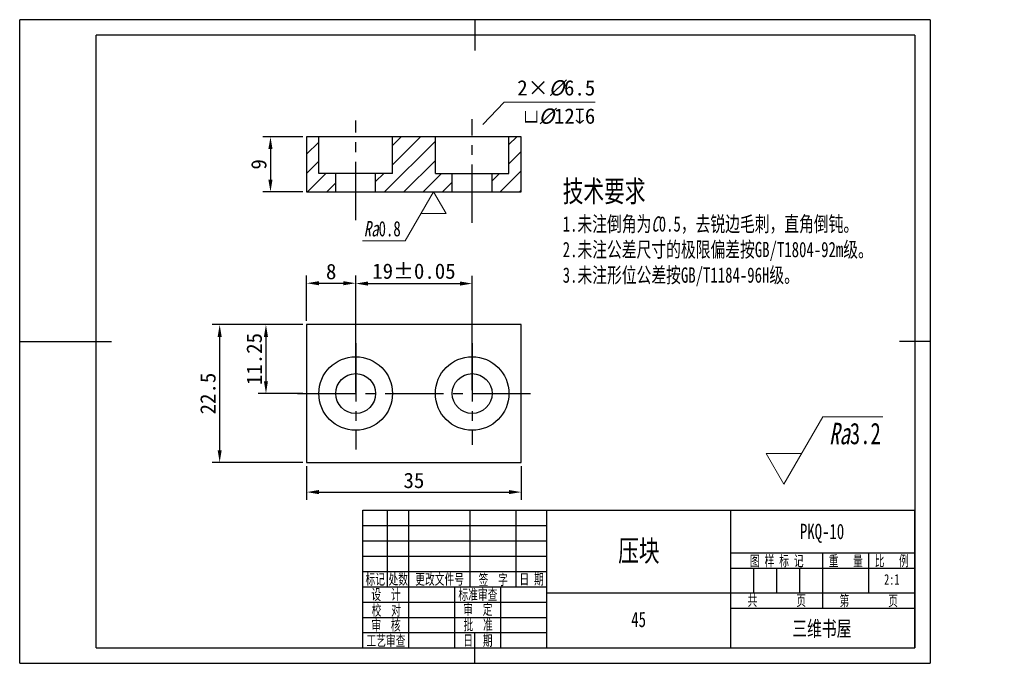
# Model space of a CAD drawing. Header units: millimetres. Extents: x -12 to 148, y -2 to 102.
import ezdxf
from ezdxf.enums import TextEntityAlignment as Align

# ---------------------------------------------------------------- set-up
doc = ezdxf.new("R2010")
doc.units = ezdxf.units.MM
doc.header["$LTSCALE"] = 0.5
doc.linetypes.add('CENTER2', pattern=[28.575, 19.05, -3.175, 3.175, -3.175])
doc.layers.add('1轮廓实线层', color=7, linetype='Continuous', lineweight=30)
for name, color, linetype in [('2细线层', 7, 'Continuous'), ('3中心线层', 7, 'CENTER2'), ('5剖面线层', 7, 'Continuous'), ('6文字层', 7, 'Continuous'), ('7标注层', 7, 'Continuous'), ('8符号标注层', 7, 'Continuous'), ('图框层', 7, 'Continuous')]:
    doc.layers.add(name, color=color, linetype=linetype)
doc.styles.add('PC_TEXTSTYLE', font='simfang.ttf', dxfattribs={"width": 0.707})
doc.styles.add('PC_TEXTSTYLE5', font='simfang.ttf', dxfattribs={"width": 0.707})
doc.styles.get("Standard").update_dxf_attribs({"font": 'simfang.ttf'})
doc.dimstyles.new('ISO-25', dxfattribs={"dimtxt": 2.5, "dimasz": 2, "dimexe": 1.25, "dimexo": 0.625, "dimtad": 1, "dimdsep": 46, "dimtxsty": 'Standard', "dimcen": 2.5, "dimadec": 0, "dimazin": 0, "dimtfac": 1, "dimtmove": 0, "dimatfit": 3, "dimfxl": 1, "dimarcsym": 0})

# ---------------------------------------------------------------- blocks, each defined once
blk = doc.blocks.new('ZwmFrameMain_A4^_^无分区图框^_^landscape')
at = {"layer": '1轮廓实线层'}
for p, q in [((123.5, 205), (123.5, 195)), ((0, 0), (0, 200)), ((267, 200), (0, 200)), ((267, 200), (267, 0)), ((-25, 100), (5, 100)), ((272, 100), (262, 100)), ((123.5, -5), (123.5, 5)), ((0, 0), (267, 0))]:
    blk.add_line(p, q, dxfattribs=at)
at = {"layer": '2细线层'}
for p, q in [((-25, -5), (-25, 205)), ((272, 205), (-25, 205)), ((272, 205), (272, -5)), ((-25, -5), (272, -5))]:
    blk.add_line(p, q, dxfattribs=at)
blk = doc.blocks.new('ZwmFrameMain_标题栏2')
at = {"layer": '1轮廓实线层'}
for p, q in [((-180, 45), (0, 45)), ((-180, 0), (-180, 45)), ((-180, 0), (-180, 45)), ((-172, 20), (-172, 45)), ((-165, 20), (-165, 45)), ((-145, 20), (-145, 45)), ((-130, 20), (-130, 45)), ((-120, 0), (-120, 45)), ((-60, 0), (-60, 45)), ((-60, 31), (0, 31)), ((-30, 13), (-30, 31)), ((-15, 18), (-15, 31)), ((-60, 26), (0, 26)), ((-180, 25), (-120, 25)), ((-180, 20), (-120, 20)), ((-165, 0), (-165, 20)), ((-150, 0), (-150, 20)), ((-135, 0), (-135, 20)), ((-120, 18), (0, 18)), ((-60, 13), (0, 13)), ((-180, 0), (0, 0))]:
    blk.add_line(p, q, dxfattribs=at)
at = {"layer": '2细线层'}
for p, q in [((-180, 40), (-120, 40)), ((-180, 35), (-120, 35)), ((-180, 30), (-120, 30)), ((-180, 15), (-120, 15)), ((-180, 10), (-120, 10)), ((-180, 5), (-120, 5))]:
    blk.add_line(p, q, dxfattribs=at)
at = {"layer": '2细线层', "color": 75}
for p, q in [((-52.5, 18), (-52.5, 26)), ((-45, 18), (-45, 26)), ((-37.5, 18), (-37.5, 26))]:
    blk.add_line(p, q, dxfattribs=at)
at = {"layer": '图框层'}
blk.add_line((0, 0), (0, 45), dxfattribs=at)
at = {"layer": '6文字层', "style": 'PC_TEXTSTYLE', "width": 0.667}
for s, p in [(' 图 样 标 记 ', (-45, 28.5)), (' 重   量 ', (-22.5, 28.5)), (' 比   例 ', (-7.5, 28.5)), ('标记', (-176, 22.5)), ('处数', (-168.5, 22.5)), (' 更改文件号 ', (-155, 22.5)), (' 签  字 ', (-137.51, 22.37)), (' 日 期 ', (-125, 22.5)), (' 设  计 ', (-172.5, 17.5)), ('标准审查', (-142.5, 17.5)), ('共        页', (-45, 15.5)), ('第        页', (-15, 15.5)), (' 校  对 ', (-172.4, 12.37)), (' 审  定 ', (-142.53, 12.68)), (' 审  核 ', (-172.5, 7.5)), ('批  准', (-142.43, 7.6)), ('工艺审查', (-172.5, 2.5)), (' 日  期 ', (-142.5, 2.5))]:
    blk.add_text(s, height=3.5, dxfattribs=at).set_placement(p, align=Align.MIDDLE)
at = {"layer": '6文字层', "style": 'PC_TEXTSTYLE', "flags": 8}
for tag, height, width, p, p2 in [('图样代号', 5, 1.827072, (-56.96, 35.53), (-3.51, 35.53)), ('图样名称', 7, 1.307601, (-116.78, 28.23), (-63.22, 28.23)), ('重量', 3.5, 2.575775, (-28.88, 20.51), (-16.35, 20.51)), ('比例', 3.5, 2.509835, (-13.53, 20.62), (-1.42, 20.62)), ('设计', 3.5, 2.626176, (-163.77, 15.45), (-151.09, 15.45)), ('标准审查', 3.5, 1.26155, (-133.59, 15.31), (-120.98, 15.31)), ('共几页', 3.5, 1.072702, (-48.92, 14.11), (-41.01, 14.11)), ('第几页', 3.5, 1.040913, (-18.77, 14.01), (-11.1, 14.01)), ('校对', 3.5, 2.584819, (-163.77, 10.48), (-151.09, 10.48)), ('审定', 3.5, 2.609197, (-133.8, 10.61), (-121.11, 10.61)), ('审核', 3.5, 2.606115, (-163.87, 5.38), (-151.09, 5.38)), ('批准', 3.5, 2.608434, (-133.7, 5.38), (-121.11, 5.38)), ('企业名称', 5, 1.780682, (-56.33, 3.82), (-4.24, 3.82)), ('工艺审查', 3.5, 1.277902, (-163.87, 0.41), (-151.09, 0.41)), ('日期', 3.5, 2.708793, (-134.08, 0.41), (-121.11, 0.41))]:
    blk.add_attdef(tag, text='', height=height, dxfattribs=dict(at, width=width)).set_placement(p, p2, align=Align.FIT)
at = {"layer": '6文字层', "style": 'PC_TEXTSTYLE', "width": 0.838069, "flags": 8}
blk.add_attdef('产品名称或材料标记', text='', height=5, rotation=0.4655, dxfattribs=at).set_placement((-117.65, 6.59), (-62.48, 7.04), align=Align.FIT)
at = {"layer": '6文字层', "color": 0, "style": 'PC_TEXTSTYLE', "width": 0.991492, "flags": 8}
blk.add_attdef('图纸张数', text='', height=3.5, dxfattribs=at).set_placement((-6.01, -4.12), (3.86, -4.12), align=Align.FIT)
blk = doc.blocks.new('*D3')
at = {"layer": '7标注层', "color": 0, "lineweight": -2}
for p, q in [((33.68, 83.4), (27.16, 83.4)), ((28.41, 81.4), (28.41, 76.4)), ((33.68, 74.4), (27.16, 74.4))]:
    blk.add_line(p, q, dxfattribs=at)
at = {"layer": '7标注层', "color": 0}
for points in [[(28.74, 81.4), (28.07, 81.4), (28.41, 83.4)], [(28.07, 76.4), (28.74, 76.4), (28.41, 74.4)]]:
    blk.add_solid(points, dxfattribs=at)
at = {"layer": 'Defpoints', "color": 0}
for p in [(34.31, 83.4), (28.41, 74.4), (34.31, 74.4)]:
    blk.add_point(p, dxfattribs=at)
at = {"layer": '7标注层', "color": 0, "insert": (26.52, 78.9), "char_height": 2.5, "attachment_point": 5, "rotation": 90}
blk.add_mtext('9', dxfattribs=at)
blk = doc.blocks.new('*D4')
at = {"layer": '7标注层', "color": 0, "lineweight": -2}
for p, q in [((34.31, 29.64), (34.31, 24.18)), ((69.31, 29.64), (69.31, 24.18)), ((36.31, 25.43), (67.31, 25.43))]:
    blk.add_line(p, q, dxfattribs=at)
at = {"layer": '7标注层', "color": 0}
for points in [[(36.31, 25.77), (36.31, 25.1), (34.31, 25.43)], [(67.31, 25.1), (67.31, 25.77), (69.31, 25.43)]]:
    blk.add_solid(points, dxfattribs=at)
at = {"layer": 'Defpoints', "color": 0}
for p in [(34.31, 30.26), (69.31, 30.26), (69.31, 25.43)]:
    blk.add_point(p, dxfattribs=at)
at = {"layer": '7标注层', "color": 0, "insert": (51.81, 27.32), "char_height": 2.5, "attachment_point": 5}
blk.add_mtext('35', dxfattribs=at)
blk = doc.blocks.new('*D5')
at = {"layer": '7标注层', "color": 0, "lineweight": -2}
for p, q in [((33.68, 52.76), (26.42, 52.76)), ((27.67, 50.76), (27.67, 43.51)), ((33.68, 41.51), (26.42, 41.51))]:
    blk.add_line(p, q, dxfattribs=at)
at = {"layer": '7标注层', "color": 0}
for points in [[(28, 50.76), (27.34, 50.76), (27.67, 52.76)], [(27.34, 43.51), (28, 43.51), (27.67, 41.51)]]:
    blk.add_solid(points, dxfattribs=at)
at = {"layer": 'Defpoints', "color": 0}
for p in [(34.31, 52.76), (27.67, 41.51), (34.31, 41.51)]:
    blk.add_point(p, dxfattribs=at)
at = {"layer": '7标注层', "color": 0, "insert": (25.77, 47.14), "char_height": 2.5, "attachment_point": 5, "rotation": 90}
blk.add_mtext('11.25', dxfattribs=at)
blk = doc.blocks.new('*D6')
at = {"layer": '7标注层', "color": 0, "lineweight": -2}
for p, q in [((33.68, 52.76), (18.87, 52.76)), ((20.12, 50.76), (20.12, 32.26)), ((33.68, 30.26), (18.87, 30.26))]:
    blk.add_line(p, q, dxfattribs=at)
at = {"layer": '7标注层', "color": 0}
for points in [[(20.45, 50.76), (19.79, 50.76), (20.12, 52.76)], [(19.79, 32.26), (20.45, 32.26), (20.12, 30.26)]]:
    blk.add_solid(points, dxfattribs=at)
at = {"layer": 'Defpoints', "color": 0}
for p in [(34.31, 52.76), (20.12, 30.26), (34.31, 30.26)]:
    blk.add_point(p, dxfattribs=at)
at = {"layer": '7标注层', "color": 0, "insert": (18.22, 41.51), "char_height": 2.5, "attachment_point": 5, "rotation": 90}
blk.add_mtext('22.5', dxfattribs=at)
blk = doc.blocks.new('*D7')
at = {"layer": '7标注层', "color": 0, "lineweight": -2}
for p, q in [((34.31, 53.39), (34.31, 60.76)), ((36.31, 59.51), (40.31, 59.51)), ((42.31, 49.35), (42.31, 60.76))]:
    blk.add_line(p, q, dxfattribs=at)
at = {"layer": '7标注层', "color": 0}
for points in [[(36.31, 59.84), (36.31, 59.17), (34.31, 59.51)], [(40.31, 59.17), (40.31, 59.84), (42.31, 59.51)]]:
    blk.add_solid(points, dxfattribs=at)
at = {"layer": 'Defpoints', "color": 0}
for p in [(42.31, 59.51), (34.31, 52.76), (42.31, 48.72)]:
    blk.add_point(p, dxfattribs=at)
at = {"layer": '7标注层', "color": 0, "insert": (38.31, 61.4), "char_height": 2.5, "attachment_point": 5}
blk.add_mtext('8', dxfattribs=at)
blk = doc.blocks.new('*D8')
at = {"layer": '7标注层', "color": 0, "lineweight": -2}
for p, q in [((42.31, 41.68), (42.31, 60.7)), ((44.31, 59.45), (59.31, 59.45)), ((61.31, 42.08), (61.31, 60.7))]:
    blk.add_line(p, q, dxfattribs=at)
at = {"layer": '7标注层', "color": 0}
for points in [[(44.31, 59.79), (44.31, 59.12), (42.31, 59.45)], [(59.31, 59.12), (59.31, 59.79), (61.31, 59.45)]]:
    blk.add_solid(points, dxfattribs=at)
at = {"layer": 'Defpoints', "color": 0}
for p in [(61.31, 59.45), (42.31, 41.06), (61.31, 41.46)]:
    blk.add_point(p, dxfattribs=at)
at = {"layer": '7标注层', "color": 0, "insert": (51.81, 61.46), "char_height": 2.5, "attachment_point": 5}
blk.add_mtext('{\\A1;19{}{\\C7;%%p0.05}}', dxfattribs=at)

msp = doc.modelspace()

# ---------------------------------------------------------------- hatches: boundary and pattern name
at = {"layer": '5剖面线层'}
h = msp.add_hatch(dxfattribs=at)
h.set_pattern_fill('ANSI31', color=256, scale=0.7)
h.set_pattern_definition([(45, (34.3056, 64.8285), (-1.57154, 1.57154), [])])
h.paths.add_polyline_path([(45.556, 74.405), (45.556, 77.405), (48.306, 77.405), (48.306, 83.405), (55.306, 83.405), (55.306, 77.405), (58.056, 77.405), (58.056, 74.405)])
h.paths.add_polyline_path([(64.556, 74.405), (64.556, 77.405), (67.306, 77.405), (67.306, 83.405), (69.306, 83.405), (69.306, 74.405)])
h.paths.add_polyline_path([(34.306, 74.405), (34.306, 83.405), (36.306, 83.405), (36.306, 77.405), (39.056, 77.405), (39.056, 74.405)])

# ---------------------------------------------------------------- linework, layer by layer
at = {"layer": '1轮廓实线层'}
for p, q in [((69.306, 83.405), (34.306, 83.405)), ((34.306, 83.405), (34.306, 74.405)), ((36.306, 77.405), (36.306, 83.405)), ((48.306, 77.405), (48.306, 83.405)), ((55.306, 77.405), (55.306, 83.405)), ((67.306, 77.405), (67.306, 83.405)), ((69.306, 74.405), (69.306, 83.405)), ((48.306, 77.405), (36.306, 77.405)), ((39.056, 74.405), (39.056, 77.405)), ((45.556, 74.405), (45.556, 77.405)), ((55.306, 77.405), (67.306, 77.405)), ((58.056, 74.405), (58.056, 77.405)), ((64.556, 74.405), (64.556, 77.405)), ((34.306, 74.405), (69.306, 74.405)), ((69.306, 52.763), (34.306, 52.763)), ((34.306, 52.763), (34.306, 30.263)), ((69.306, 30.263), (69.306, 52.763)), ((34.306, 30.263), (69.306, 30.263))]:
    msp.add_line(p, q, dxfattribs=at)
for centre, radius in [((42.306, 41.513), 6), ((61.306, 41.513), 6), ((42.306, 41.513), 3.25), ((61.306, 41.513), 3.25)]:
    msp.add_circle(centre, radius, dxfattribs=at)
at = {"layer": '3中心线层'}
for p, q in [((42.306, 69.8), (42.306, 86.032)), ((61.306, 69.339), (61.306, 86.262)), ((42.306, 49.747), (42.306, 32.364)), ((61.306, 49.747), (61.306, 33.169)), ((32.806, 41.513), (70.806, 41.513))]:
    msp.add_line(p, q, dxfattribs=at)
at = {"layer": '7标注层', "color": 7, "lineweight": 0}
for p, q in [((63.039, 85.417), (66.509, 89.025)), ((66.509, 89.025), (81.389, 89.025))]:
    msp.add_line(p, q, dxfattribs=at)
at = {"layer": '7标注层', "color": 7}
msp.add_solid([(61.306, 83.615), (63.34, 85.127), (62.737, 85.707), (61.306, 83.615)], dxfattribs=at)
at = {"layer": '8符号标注层', "color": 7, "lineweight": 0}
for p, q in [((55.023, 74.405), (50.404, 66.405)), ((57.043, 70.905), (55.023, 74.405)), ((57.043, 70.905), (53.002, 70.905)), ((50.404, 66.405), (43.422, 66.405)), ((112.153, 26.729), (118.504, 37.729)), ((118.504, 37.729), (128.279, 37.729)), ((109.267, 31.729), (112.153, 26.729)), ((109.267, 31.729), (115.04, 31.729))]:
    msp.add_line(p, q, dxfattribs=at)

# ---------------------------------------------------------------- block references
at = {"layer": '图框层', "xscale": 0.5, "yscale": 0.5, "zscale": 0.5}
msp.add_blockref('ZwmFrameMain_A4^_^无分区图框^_^landscape', (0, 0), dxfattribs=at)
at = {"layer": '图框层'}
ref = msp.add_blockref('ZwmFrameMain_标题栏2', (133.5, 0), dxfattribs=dict(at, xscale=0.5, yscale=0.5, zscale=0.5))
ref.add_attrib('产品名称或材料标记', '45', dxfattribs={"layer": '6文字层', "height": 2.5, "rotation": 0.4655, "style": 'PC_TEXTSTYLE', "width": 0.707}).set_placement((88.468, 3.409), align=Align.CENTER)
ref.add_attrib('企业名称', '三维书屋', dxfattribs={"layer": '6文字层', "height": 2.5, "style": 'PC_TEXTSTYLE', "width": 0.707}).set_placement((118.358, 1.911), align=Align.CENTER)
ref.add_attrib('图样名称', '压块', dxfattribs={"layer": '6文字层', "height": 3.5, "style": 'PC_TEXTSTYLE', "width": 0.707}).set_placement((88.498, 14.115), align=Align.CENTER)
ref.add_attrib('图样代号', 'PKQ-10', dxfattribs={"layer": '6文字层', "height": 2.5, "style": 'PC_TEXTSTYLE', "width": 0.707}).set_placement((118.384, 17.766), align=Align.CENTER)
ref.add_attrib('比例', '2:1', dxfattribs={"layer": '6文字层', "height": 1.75, "style": 'PC_TEXTSTYLE', "width": 0.707}).set_placement((129.764, 10.308), align=Align.CENTER)

# ---------------------------------------------------------------- texts
at = {"layer": '6文字层', "insert": (76.08, 76.261), "char_height": 3.5, "attachment_point": 1, "style": 'PC_TEXTSTYLE5'}
msp.add_mtext_dynamic_manual_height_columns('技术要求\\P{\\H0.714286x;1.未注倒角为\\fFangSong|b0|i1|c134|p49;C\\fFangSong|b0|i0|c134|p49;0.5，去锐边毛刺，直角倒钝。\\P2.未注公差尺寸的极限偏差按GB/T1804-92m级。\\P3.未注形位公差按GB/T1184-96H级。}', width=50.09983, gutter_width=12.5, heights=[0], dxfattribs=at)
at = {"layer": '7标注层', "color": 7, "char_height": 2.5, "style": 'PC_TEXTSTYLE'}
for s, insert, attachment_point in [('{\\W1;2×\\fFangSong|b0|i1|c134|p49;%%C\\fFangSong|b0|i0|c134|p49;6.5}', (81.389, 90.025), 9), ('{\\Famgdt.shx|c134;v\\fFangSong|b0|i1|c134|p49;\\W1;%%C\\fFangSong|b0|i0|c134|p49;12\\Famgdt.shx|c134;x\\fFangSong|b0|i0|c134|p49;6}', (81.389, 88.025), 3)]:
    msp.add_mtext(s, dxfattribs=dict(at, insert=insert, attachment_point=attachment_point))
at = {"layer": '8符号标注层', "color": 7, "style": 'PC_TEXTSTYLE'}
for s, insert, char_height, attachment_point in [('{\\fFangSong|b0|i1|c134|p49;Ra}0.8', (49.654, 69.655), 2.5, 3), ('{\\fFangSong|b0|i1|c134|p49;Ra}3.2', (119.554, 33.179), 3.5, 7)]:
    msp.add_mtext(s, dxfattribs=dict(at, insert=insert, char_height=char_height, attachment_point=attachment_point))

# ---------------------------------------------------------------- dimensions: what is measured, and where the dimension line sits
at = {"layer": '7标注层'}
for base, p1, p2, picture, middle in [((28.407, 74.405), (34.306, 83.405), (34.306, 74.405), '*D3', (26.518, 78.905)), ((20.118, 30.263), (34.306, 52.763), (34.306, 30.263), '*D6', (18.222, 41.513)), ((27.67, 41.513), (34.306, 52.763), (34.306, 41.513), '*D5', (25.774, 47.138))]:
    dim = msp.add_linear_dim(base=base, p1=p1, p2=p2, angle=90, dimstyle='ISO-25', dxfattribs=at)
    dim.commit()
    dim.dimension.update_dxf_attribs({"geometry": picture, "text_midpoint": middle})
for base, p1, p2, picture, middle in [((42.306, 59.508), (34.306, 52.763), (42.306, 48.724), '*D7', (38.306, 61.397)), ((69.306, 25.433), (34.306, 30.263), (69.306, 30.263), '*D4', (51.806, 27.322))]:
    dim = msp.add_linear_dim(base=base, p1=p1, p2=p2, dimstyle='ISO-25', dxfattribs=at)
    dim.commit()
    dim.dimension.update_dxf_attribs({"geometry": picture, "text_midpoint": middle})
dim = msp.add_linear_dim(base=(61.306, 59.453), p1=(42.306, 41.055), p2=(61.306, 41.458), text='{\\A1;<>{}{\\C7;%%p0.05}}', dimstyle='ISO-25', override={"dimgap": 0.625, "dimtad": 1, "dimjust": 0, "dimdec": 2, "dimlfac": 1, "dimpost": '<>', "dimse1": 0, "dimse2": 0, "dimsd1": 0, "dimsd2": 0, "dimtol": 0, "dimlim": 0, "dimtp": 0.05, "dimtm": 0.05, "dimtdec": 2, "dimtofl": 1, "dimtvp": 0.1}, dxfattribs=at)
dim.commit()
dim.dimension.update_dxf_attribs({"geometry": '*D8', "text_midpoint": (51.806, 61.457)})

doc.saveas('drawing.dxf')
